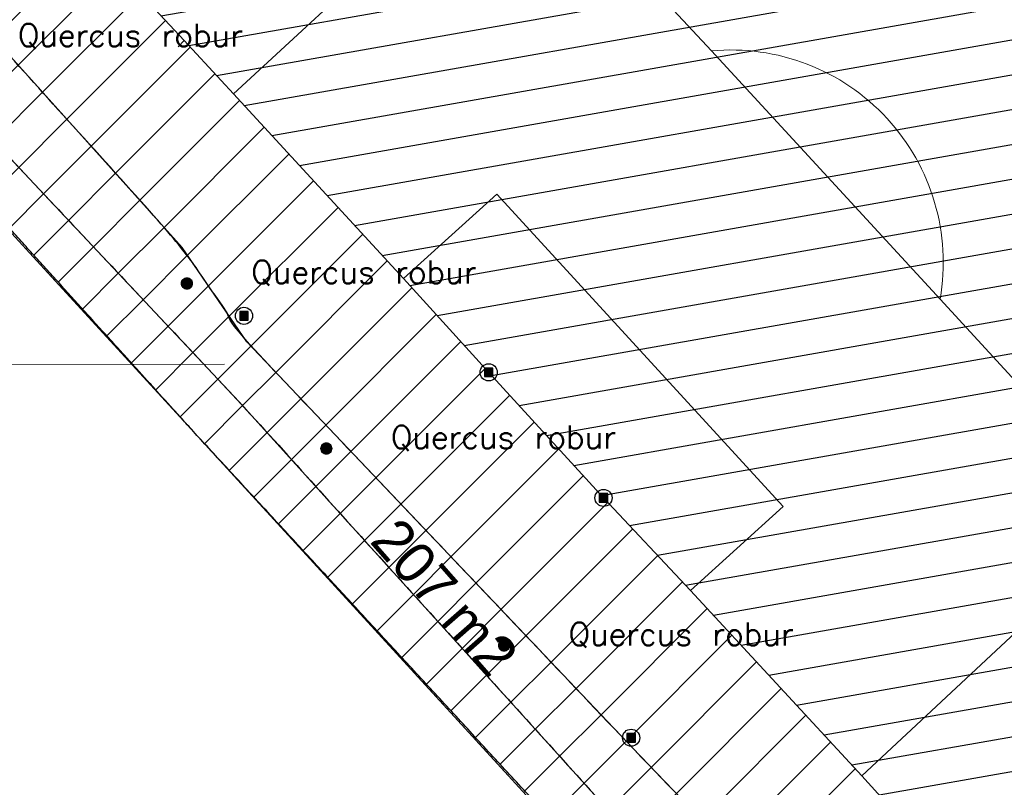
# Model space of a CAD drawing. Header units: metres. Extents: x 102764 to 106916, y 385369 to 392749.
# Tile 4 of 77: x 102840 to 102883, y 385394 to 385428. Entities that reach past the tile are written whole.
import ezdxf
from ezdxf.enums import TextEntityAlignment as Align

# ---------------------------------------------------------------- set-up
doc = ezdxf.new("R2010")
doc.units = ezdxf.units.M
for name, color, linetype, lineweight in [('0-BEPLANTING', 14, 'Continuous', 30), ('0-GRAS OM SPORTVELDEN', 2, 'Continuous', 30), ('0-GRAS SPORTVELDEN', 3, 'Continuous', 30), ('B-WE-GR-STRUIK-G', 90, 'Continuous', 13), ('B-WE-GW-TALUD_KRUIN-G', 70, 'Continuous', 13), ('B-WE-IE-MEUBILAIR_WEGMEUBILAIR-S', 7, 'Continuous', 30), ('B-WE-VW-MARKERING_LANGS_STREEP_DOORGETROKKEN-G', 7, 'Continuous', 13), ('Bomen', 84, 'Continuous', 0), ('Boomsoort', 10, 'Continuous', 0)]:
    doc.layers.add(name, color=color, linetype=linetype, lineweight=lineweight)
doc.styles.add('ISO 1 1000 T2 5 0', font='font_iso.shx', dxfattribs={"height": 2.5})
doc.styles.add('NLCS-ISO', font='NLCS-ISO.ttf')
doc.styles.get("Standard").update_dxf_attribs({"font": 'NLCS-ISO.ttf'})
doc.styles.add('Style-txt', font='txt.shx')
doc.dimstyles.get("Standard").update_dxf_attribs({"dimtxt": 0.18, "dimasz": 0.18, "dimexe": 0.18, "dimexo": 0.0625, "dimgap": 0.09, "dimtad": 0, "dimtih": 1, "dimtoh": 1, "dimdec": 4, "dimzin": 0, "dimdsep": 46, "dimtxsty": 'Standard', "dimcen": 0.09, "dimadec": 0, "dimazin": 0, "dimtfac": 1, "dimtdec": 4, "dimtofl": 0, "dimtmove": 0, "dimatfit": 3, "dimfxl": 1, "dimtolj": 1, "dimtzin": 0, "dimarcsym": 0})
pattern_1 = [(45, (0, 0), (-1.122532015, 1.122532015), [])]

# ---------------------------------------------------------------- blocks, each defined once
blk = doc.blocks.new('SIE-WEG_PAAL_VAST')
blk.add_hatch(color=256).paths.add_polyline_path([(-0.375, -0.374), (-0.375, 0.374), (0.373, 0.374), (0.373, -0.374)])
blk.add_circle((0, 0), 0.75)
blk.add_3dface([(0.373, 0.374), (-0.375, 0.374), (-0.375, -0.374), (0.373, -0.374)])
at = {"style": 'NLCS-ISO'}
blk.add_attdef('TYPE', (0, 0), '', height=1.75, dxfattribs=at)
blk = doc.blocks.new('MPOLYGON_21')
at = {"layer": 'Bomen', "flags": 128}
for points in [[(102860.92, 385400.846), (102860.877, 385400.823), (102861.155, 385400.823)], [(102860.967, 385400.86), (102860.92, 385400.846), (102861.111, 385400.846)], [(102860.92, 385400.846), (102861.111, 385400.846), (102861.155, 385400.823)], [(102861.016, 385400.865), (102860.967, 385400.86), (102861.064, 385400.86)], [(102860.967, 385400.86), (102861.064, 385400.86), (102861.111, 385400.846)], [(102860.77, 385400.664), (102860.766, 385400.615), (102861.266, 385400.615)], [(102860.766, 385400.615), (102860.77, 385400.566), (102861.261, 385400.566)], [(102860.766, 385400.615), (102861.266, 385400.615), (102861.261, 385400.566)], [(102860.785, 385400.71), (102860.77, 385400.664), (102861.261, 385400.664)], [(102860.77, 385400.664), (102861.261, 385400.664), (102861.266, 385400.615)], [(102860.77, 385400.566), (102860.785, 385400.519), (102861.247, 385400.519)], [(102860.77, 385400.566), (102861.261, 385400.566), (102861.247, 385400.519)], [(102860.808, 385400.754), (102860.785, 385400.71), (102861.247, 385400.71)], [(102860.785, 385400.71), (102861.247, 385400.71), (102861.261, 385400.664)], [(102860.785, 385400.519), (102860.808, 385400.476), (102861.224, 385400.476)], [(102860.785, 385400.519), (102861.247, 385400.519), (102861.224, 385400.476)], [(102860.839, 385400.792), (102860.808, 385400.754), (102861.224, 385400.754)], [(102860.808, 385400.754), (102861.224, 385400.754), (102861.247, 385400.71)], [(102860.808, 385400.476), (102860.839, 385400.438), (102861.192, 385400.438)], [(102860.808, 385400.476), (102861.224, 385400.476), (102861.192, 385400.438)], [(102860.877, 385400.823), (102860.839, 385400.792), (102861.192, 385400.792)], [(102860.839, 385400.792), (102861.192, 385400.792), (102861.224, 385400.754)], [(102860.839, 385400.438), (102860.877, 385400.407), (102861.155, 385400.407)], [(102860.839, 385400.438), (102861.192, 385400.438), (102861.155, 385400.407)], [(102860.877, 385400.823), (102861.155, 385400.823), (102861.192, 385400.792)], [(102860.877, 385400.407), (102860.92, 385400.384), (102861.111, 385400.384)], [(102860.877, 385400.407), (102861.155, 385400.407), (102861.111, 385400.384)], [(102860.92, 385400.384), (102860.967, 385400.37), (102861.064, 385400.37)], [(102860.92, 385400.384), (102861.111, 385400.384), (102861.064, 385400.37)], [(102860.967, 385400.37), (102861.064, 385400.37), (102861.016, 385400.365)]]:
    blk.add_lwpolyline(points, close=True, dxfattribs=at)
at = {"layer": 'Bomen', "color": 74, "true_color": 0x55aa00, "flags": 128}
for points in [[(102860.877, 385400.823), (102860.92, 385400.846)], [(102860.92, 385400.846), (102860.967, 385400.86)], [(102860.967, 385400.86), (102861.016, 385400.865)], [(102861.016, 385400.865), (102861.064, 385400.86)], [(102861.064, 385400.86), (102861.111, 385400.846)], [(102861.111, 385400.846), (102861.155, 385400.823)], [(102860.766, 385400.615), (102860.77, 385400.664)], [(102860.77, 385400.566), (102860.766, 385400.615)], [(102860.77, 385400.664), (102860.785, 385400.71)], [(102860.785, 385400.519), (102860.77, 385400.566)], [(102860.785, 385400.71), (102860.808, 385400.754)], [(102860.808, 385400.476), (102860.785, 385400.519)], [(102860.808, 385400.754), (102860.839, 385400.792)], [(102860.839, 385400.438), (102860.808, 385400.476)], [(102860.839, 385400.792), (102860.877, 385400.823)], [(102860.877, 385400.407), (102860.839, 385400.438)], [(102861.155, 385400.823), (102861.192, 385400.792)], [(102861.192, 385400.438), (102861.155, 385400.407)], [(102861.192, 385400.792), (102861.224, 385400.754)], [(102861.224, 385400.476), (102861.192, 385400.438)], [(102861.224, 385400.754), (102861.247, 385400.71)], [(102861.247, 385400.519), (102861.224, 385400.476)], [(102861.247, 385400.71), (102861.261, 385400.664)], [(102861.261, 385400.566), (102861.247, 385400.519)], [(102861.261, 385400.664), (102861.266, 385400.615)], [(102861.266, 385400.615), (102861.261, 385400.566)], [(102860.92, 385400.384), (102860.877, 385400.407)], [(102860.967, 385400.37), (102860.92, 385400.384)], [(102861.016, 385400.365), (102860.967, 385400.37)], [(102861.064, 385400.37), (102861.016, 385400.365)], [(102861.111, 385400.384), (102861.064, 385400.37)], [(102861.155, 385400.407), (102861.111, 385400.384)]]:
    blk.add_lwpolyline(points, dxfattribs=at)
at = {"layer": 'Bomen'}
for points in [[(102860.92, 385400.846), (102860.877, 385400.823), (102861.155, 385400.823)], [(102860.967, 385400.86), (102860.92, 385400.846), (102861.111, 385400.846)], [(102860.92, 385400.846), (102861.111, 385400.846), (102861.155, 385400.823)], [(102861.016, 385400.865), (102860.967, 385400.86), (102861.064, 385400.86)], [(102860.967, 385400.86), (102861.064, 385400.86), (102861.111, 385400.846)], [(102860.77, 385400.664), (102860.766, 385400.615), (102861.266, 385400.615)], [(102860.785, 385400.71), (102860.77, 385400.664), (102861.261, 385400.664)], [(102860.77, 385400.664), (102861.261, 385400.664), (102861.266, 385400.615)], [(102860.808, 385400.754), (102860.785, 385400.71), (102861.247, 385400.71)], [(102860.785, 385400.71), (102861.247, 385400.71), (102861.261, 385400.664)], [(102860.839, 385400.792), (102860.808, 385400.754), (102861.224, 385400.754)], [(102860.808, 385400.754), (102861.224, 385400.754), (102861.247, 385400.71)], [(102860.877, 385400.823), (102860.839, 385400.792), (102861.192, 385400.792)], [(102860.839, 385400.792), (102861.192, 385400.792), (102861.224, 385400.754)], [(102860.877, 385400.823), (102861.155, 385400.823), (102861.192, 385400.792)]]:
    blk.add_solid(points, dxfattribs=at)
at = {"layer": 'Bomen', "extrusion": (0, 0, -1)}
for points in [[(-102860.766, 385400.615), (-102860.77, 385400.566), (-102861.261, 385400.566)], [(-102860.766, 385400.615), (-102861.266, 385400.615), (-102861.261, 385400.566)], [(-102860.77, 385400.566), (-102860.785, 385400.519), (-102861.247, 385400.519)], [(-102860.77, 385400.566), (-102861.261, 385400.566), (-102861.247, 385400.519)], [(-102860.785, 385400.519), (-102860.808, 385400.476), (-102861.224, 385400.476)], [(-102860.785, 385400.519), (-102861.247, 385400.519), (-102861.224, 385400.476)], [(-102860.808, 385400.476), (-102860.839, 385400.438), (-102861.192, 385400.438)], [(-102860.808, 385400.476), (-102861.224, 385400.476), (-102861.192, 385400.438)], [(-102860.839, 385400.438), (-102860.877, 385400.407), (-102861.155, 385400.407)], [(-102860.839, 385400.438), (-102861.192, 385400.438), (-102861.155, 385400.407)], [(-102860.877, 385400.407), (-102860.92, 385400.384), (-102861.111, 385400.384)], [(-102860.877, 385400.407), (-102861.155, 385400.407), (-102861.111, 385400.384)], [(-102860.92, 385400.384), (-102860.967, 385400.37), (-102861.064, 385400.37)], [(-102860.92, 385400.384), (-102861.111, 385400.384), (-102861.064, 385400.37)], [(-102860.967, 385400.37), (-102861.064, 385400.37), (-102861.016, 385400.365)]]:
    blk.add_solid(points, dxfattribs=at)
blk = doc.blocks.new('MPOLYGON_22')
at = {"layer": 'Bomen', "flags": 128}
for points in [[(102853.195, 385409.468), (102853.148, 385409.454), (102853.339, 385409.454)], [(102853.243, 385409.473), (102853.195, 385409.468), (102853.292, 385409.468)], [(102853.195, 385409.468), (102853.292, 385409.468), (102853.339, 385409.454)], [(102852.998, 385409.272), (102852.993, 385409.223), (102853.493, 385409.223)], [(102852.993, 385409.223), (102852.998, 385409.174), (102853.489, 385409.174)], [(102852.993, 385409.223), (102853.493, 385409.223), (102853.489, 385409.174)], [(102853.012, 385409.319), (102852.998, 385409.272), (102853.489, 385409.272)], [(102852.998, 385409.272), (102853.489, 385409.272), (102853.493, 385409.223)], [(102852.998, 385409.174), (102853.012, 385409.127), (102853.474, 385409.127)], [(102852.998, 385409.174), (102853.489, 385409.174), (102853.474, 385409.127)], [(102853.036, 385409.362), (102853.012, 385409.319), (102853.474, 385409.319)], [(102853.012, 385409.319), (102853.474, 385409.319), (102853.489, 385409.272)], [(102853.012, 385409.127), (102853.036, 385409.084), (102853.451, 385409.084)], [(102853.012, 385409.127), (102853.474, 385409.127), (102853.451, 385409.084)], [(102853.067, 385409.4), (102853.036, 385409.362), (102853.451, 385409.362)], [(102853.036, 385409.362), (102853.451, 385409.362), (102853.474, 385409.319)], [(102853.036, 385409.084), (102853.067, 385409.046), (102853.42, 385409.046)], [(102853.036, 385409.084), (102853.451, 385409.084), (102853.42, 385409.046)], [(102853.105, 385409.431), (102853.067, 385409.4), (102853.42, 385409.4)], [(102853.067, 385409.4), (102853.42, 385409.4), (102853.451, 385409.362)], [(102853.067, 385409.046), (102853.105, 385409.015), (102853.382, 385409.015)], [(102853.067, 385409.046), (102853.42, 385409.046), (102853.382, 385409.015)], [(102853.148, 385409.454), (102853.105, 385409.431), (102853.382, 385409.431)], [(102853.105, 385409.431), (102853.382, 385409.431), (102853.42, 385409.4)], [(102853.148, 385409.454), (102853.339, 385409.454), (102853.382, 385409.431)], [(102853.105, 385409.015), (102853.148, 385408.992), (102853.339, 385408.992)], [(102853.105, 385409.015), (102853.382, 385409.015), (102853.339, 385408.992)], [(102853.148, 385408.992), (102853.195, 385408.978), (102853.292, 385408.978)], [(102853.148, 385408.992), (102853.339, 385408.992), (102853.292, 385408.978)], [(102853.195, 385408.978), (102853.292, 385408.978), (102853.243, 385408.973)]]:
    blk.add_lwpolyline(points, close=True, dxfattribs=at)
at = {"layer": 'Bomen', "color": 74, "true_color": 0x55aa00, "flags": 128}
for points in [[(102853.148, 385409.454), (102853.195, 385409.468)], [(102853.195, 385409.468), (102853.243, 385409.473)], [(102853.243, 385409.473), (102853.292, 385409.468)], [(102853.292, 385409.468), (102853.339, 385409.454)], [(102852.993, 385409.223), (102852.998, 385409.272)], [(102852.998, 385409.174), (102852.993, 385409.223)], [(102852.998, 385409.272), (102853.012, 385409.319)], [(102853.012, 385409.127), (102852.998, 385409.174)], [(102853.012, 385409.319), (102853.036, 385409.362)], [(102853.036, 385409.084), (102853.012, 385409.127)], [(102853.036, 385409.362), (102853.067, 385409.4)], [(102853.067, 385409.046), (102853.036, 385409.084)], [(102853.067, 385409.4), (102853.105, 385409.431)], [(102853.105, 385409.015), (102853.067, 385409.046)], [(102853.105, 385409.431), (102853.148, 385409.454)], [(102853.339, 385409.454), (102853.382, 385409.431)], [(102853.382, 385409.431), (102853.42, 385409.4)], [(102853.42, 385409.046), (102853.382, 385409.015)], [(102853.42, 385409.4), (102853.451, 385409.362)], [(102853.451, 385409.084), (102853.42, 385409.046)], [(102853.451, 385409.362), (102853.474, 385409.319)], [(102853.474, 385409.127), (102853.451, 385409.084)], [(102853.474, 385409.319), (102853.489, 385409.272)], [(102853.489, 385409.174), (102853.474, 385409.127)], [(102853.489, 385409.272), (102853.493, 385409.223)], [(102853.493, 385409.223), (102853.489, 385409.174)], [(102853.148, 385408.992), (102853.105, 385409.015)], [(102853.195, 385408.978), (102853.148, 385408.992)], [(102853.243, 385408.973), (102853.195, 385408.978)], [(102853.292, 385408.978), (102853.243, 385408.973)], [(102853.339, 385408.992), (102853.292, 385408.978)], [(102853.382, 385409.015), (102853.339, 385408.992)]]:
    blk.add_lwpolyline(points, dxfattribs=at)
at = {"layer": 'Bomen'}
for points in [[(102853.195, 385409.468), (102853.148, 385409.454), (102853.339, 385409.454)], [(102853.243, 385409.473), (102853.195, 385409.468), (102853.292, 385409.468)], [(102853.195, 385409.468), (102853.292, 385409.468), (102853.339, 385409.454)], [(102852.998, 385409.272), (102852.993, 385409.223), (102853.493, 385409.223)], [(102853.012, 385409.319), (102852.998, 385409.272), (102853.489, 385409.272)], [(102852.998, 385409.272), (102853.489, 385409.272), (102853.493, 385409.223)], [(102853.036, 385409.362), (102853.012, 385409.319), (102853.474, 385409.319)], [(102853.012, 385409.319), (102853.474, 385409.319), (102853.489, 385409.272)], [(102853.067, 385409.4), (102853.036, 385409.362), (102853.451, 385409.362)], [(102853.036, 385409.362), (102853.451, 385409.362), (102853.474, 385409.319)], [(102853.105, 385409.431), (102853.067, 385409.4), (102853.42, 385409.4)], [(102853.067, 385409.4), (102853.42, 385409.4), (102853.451, 385409.362)], [(102853.148, 385409.454), (102853.105, 385409.431), (102853.382, 385409.431)], [(102853.105, 385409.431), (102853.382, 385409.431), (102853.42, 385409.4)], [(102853.148, 385409.454), (102853.339, 385409.454), (102853.382, 385409.431)]]:
    blk.add_solid(points, dxfattribs=at)
at = {"layer": 'Bomen', "extrusion": (0, 0, -1)}
for points in [[(-102852.993, 385409.223), (-102852.998, 385409.174), (-102853.489, 385409.174)], [(-102852.993, 385409.223), (-102853.493, 385409.223), (-102853.489, 385409.174)], [(-102852.998, 385409.174), (-102853.012, 385409.127), (-102853.474, 385409.127)], [(-102852.998, 385409.174), (-102853.489, 385409.174), (-102853.474, 385409.127)], [(-102853.012, 385409.127), (-102853.036, 385409.084), (-102853.451, 385409.084)], [(-102853.012, 385409.127), (-102853.474, 385409.127), (-102853.451, 385409.084)], [(-102853.036, 385409.084), (-102853.067, 385409.046), (-102853.42, 385409.046)], [(-102853.036, 385409.084), (-102853.451, 385409.084), (-102853.42, 385409.046)], [(-102853.067, 385409.046), (-102853.105, 385409.015), (-102853.382, 385409.015)], [(-102853.067, 385409.046), (-102853.42, 385409.046), (-102853.382, 385409.015)], [(-102853.105, 385409.015), (-102853.148, 385408.992), (-102853.339, 385408.992)], [(-102853.105, 385409.015), (-102853.382, 385409.015), (-102853.339, 385408.992)], [(-102853.148, 385408.992), (-102853.195, 385408.978), (-102853.292, 385408.978)], [(-102853.148, 385408.992), (-102853.339, 385408.992), (-102853.292, 385408.978)], [(-102853.195, 385408.978), (-102853.292, 385408.978), (-102853.243, 385408.973)]]:
    blk.add_solid(points, dxfattribs=at)
blk = doc.blocks.new('MPOLYGON_23')
at = {"layer": 'Bomen', "flags": 128}
for points in [[(102846.902, 385416.489), (102846.898, 385416.44), (102847.398, 385416.44)], [(102846.898, 385416.44), (102846.902, 385416.391), (102847.393, 385416.391)], [(102846.898, 385416.44), (102847.398, 385416.44), (102847.393, 385416.391)], [(102846.917, 385416.536), (102846.902, 385416.489), (102847.393, 385416.489)], [(102846.902, 385416.489), (102847.393, 385416.489), (102847.398, 385416.44)], [(102846.902, 385416.391), (102846.917, 385416.344), (102847.379, 385416.344)], [(102846.902, 385416.391), (102847.393, 385416.391), (102847.379, 385416.344)], [(102846.94, 385416.579), (102846.917, 385416.536), (102847.379, 385416.536)], [(102846.917, 385416.536), (102847.379, 385416.536), (102847.393, 385416.489)], [(102846.917, 385416.344), (102846.94, 385416.301), (102847.355, 385416.301)], [(102846.917, 385416.344), (102847.379, 385416.344), (102847.355, 385416.301)], [(102846.971, 385416.617), (102846.94, 385416.579), (102847.355, 385416.579)], [(102846.94, 385416.579), (102847.355, 385416.579), (102847.379, 385416.536)], [(102847.009, 385416.648), (102846.971, 385416.617), (102847.324, 385416.617)], [(102846.971, 385416.617), (102847.324, 385416.617), (102847.355, 385416.579)], [(102847.052, 385416.671), (102847.009, 385416.648), (102847.286, 385416.648)], [(102847.009, 385416.648), (102847.286, 385416.648), (102847.324, 385416.617)], [(102847.099, 385416.685), (102847.052, 385416.671), (102847.243, 385416.671)], [(102847.052, 385416.671), (102847.243, 385416.671), (102847.286, 385416.648)], [(102847.148, 385416.69), (102847.099, 385416.685), (102847.196, 385416.685)], [(102847.099, 385416.685), (102847.196, 385416.685), (102847.243, 385416.671)], [(102846.94, 385416.301), (102846.971, 385416.263), (102847.324, 385416.263)], [(102846.94, 385416.301), (102847.355, 385416.301), (102847.324, 385416.263)], [(102846.971, 385416.263), (102847.009, 385416.232), (102847.286, 385416.232)], [(102846.971, 385416.263), (102847.324, 385416.263), (102847.286, 385416.232)], [(102847.009, 385416.232), (102847.052, 385416.209), (102847.243, 385416.209)], [(102847.009, 385416.232), (102847.286, 385416.232), (102847.243, 385416.209)], [(102847.052, 385416.209), (102847.099, 385416.195), (102847.196, 385416.195)], [(102847.052, 385416.209), (102847.243, 385416.209), (102847.196, 385416.195)], [(102847.099, 385416.195), (102847.196, 385416.195), (102847.148, 385416.19)]]:
    blk.add_lwpolyline(points, close=True, dxfattribs=at)
at = {"layer": 'Bomen', "color": 74, "true_color": 0x55aa00, "flags": 128}
for points in [[(102846.898, 385416.44), (102846.902, 385416.489)], [(102846.902, 385416.391), (102846.898, 385416.44)], [(102846.902, 385416.489), (102846.917, 385416.536)], [(102846.917, 385416.344), (102846.902, 385416.391)], [(102846.917, 385416.536), (102846.94, 385416.579)], [(102846.94, 385416.301), (102846.917, 385416.344)], [(102846.94, 385416.579), (102846.971, 385416.617)], [(102846.971, 385416.617), (102847.009, 385416.648)], [(102847.009, 385416.648), (102847.052, 385416.671)], [(102847.052, 385416.671), (102847.099, 385416.685)], [(102847.099, 385416.685), (102847.148, 385416.69)], [(102847.148, 385416.69), (102847.196, 385416.685)], [(102847.196, 385416.685), (102847.243, 385416.671)], [(102847.243, 385416.671), (102847.286, 385416.648)], [(102847.286, 385416.648), (102847.324, 385416.617)], [(102847.324, 385416.617), (102847.355, 385416.579)], [(102847.355, 385416.579), (102847.379, 385416.536)], [(102847.379, 385416.344), (102847.355, 385416.301)], [(102847.379, 385416.536), (102847.393, 385416.489)], [(102847.393, 385416.391), (102847.379, 385416.344)], [(102847.393, 385416.489), (102847.398, 385416.44)], [(102847.398, 385416.44), (102847.393, 385416.391)], [(102846.971, 385416.263), (102846.94, 385416.301)], [(102847.009, 385416.232), (102846.971, 385416.263)], [(102847.052, 385416.209), (102847.009, 385416.232)], [(102847.099, 385416.195), (102847.052, 385416.209)], [(102847.148, 385416.19), (102847.099, 385416.195)], [(102847.196, 385416.195), (102847.148, 385416.19)], [(102847.243, 385416.209), (102847.196, 385416.195)], [(102847.286, 385416.232), (102847.243, 385416.209)], [(102847.324, 385416.263), (102847.286, 385416.232)], [(102847.355, 385416.301), (102847.324, 385416.263)]]:
    blk.add_lwpolyline(points, dxfattribs=at)
at = {"layer": 'Bomen'}
for points in [[(102846.902, 385416.489), (102846.898, 385416.44), (102847.398, 385416.44)], [(102846.917, 385416.536), (102846.902, 385416.489), (102847.393, 385416.489)], [(102846.902, 385416.489), (102847.393, 385416.489), (102847.398, 385416.44)], [(102846.94, 385416.579), (102846.917, 385416.536), (102847.379, 385416.536)], [(102846.917, 385416.536), (102847.379, 385416.536), (102847.393, 385416.489)], [(102846.971, 385416.617), (102846.94, 385416.579), (102847.355, 385416.579)], [(102846.94, 385416.579), (102847.355, 385416.579), (102847.379, 385416.536)], [(102847.009, 385416.648), (102846.971, 385416.617), (102847.324, 385416.617)], [(102846.971, 385416.617), (102847.324, 385416.617), (102847.355, 385416.579)], [(102847.052, 385416.671), (102847.009, 385416.648), (102847.286, 385416.648)], [(102847.009, 385416.648), (102847.286, 385416.648), (102847.324, 385416.617)], [(102847.099, 385416.685), (102847.052, 385416.671), (102847.243, 385416.671)], [(102847.052, 385416.671), (102847.243, 385416.671), (102847.286, 385416.648)], [(102847.148, 385416.69), (102847.099, 385416.685), (102847.196, 385416.685)], [(102847.099, 385416.685), (102847.196, 385416.685), (102847.243, 385416.671)]]:
    blk.add_solid(points, dxfattribs=at)
at = {"layer": 'Bomen', "extrusion": (0, 0, -1)}
for points in [[(-102846.898, 385416.44), (-102846.902, 385416.391), (-102847.393, 385416.391)], [(-102846.898, 385416.44), (-102847.398, 385416.44), (-102847.393, 385416.391)], [(-102846.902, 385416.391), (-102846.917, 385416.344), (-102847.379, 385416.344)], [(-102846.902, 385416.391), (-102847.393, 385416.391), (-102847.379, 385416.344)], [(-102846.917, 385416.344), (-102846.94, 385416.301), (-102847.355, 385416.301)], [(-102846.917, 385416.344), (-102847.379, 385416.344), (-102847.355, 385416.301)], [(-102846.94, 385416.301), (-102846.971, 385416.263), (-102847.324, 385416.263)], [(-102846.94, 385416.301), (-102847.355, 385416.301), (-102847.324, 385416.263)], [(-102846.971, 385416.263), (-102847.009, 385416.232), (-102847.286, 385416.232)], [(-102846.971, 385416.263), (-102847.324, 385416.263), (-102847.286, 385416.232)], [(-102847.009, 385416.232), (-102847.052, 385416.209), (-102847.243, 385416.209)], [(-102847.009, 385416.232), (-102847.286, 385416.232), (-102847.243, 385416.209)], [(-102847.052, 385416.209), (-102847.099, 385416.195), (-102847.196, 385416.195)], [(-102847.052, 385416.209), (-102847.243, 385416.209), (-102847.196, 385416.195)], [(-102847.099, 385416.195), (-102847.196, 385416.195), (-102847.148, 385416.19)]]:
    blk.add_solid(points, dxfattribs=at)

msp = doc.modelspace()

# ---------------------------------------------------------------- hatches: boundary and pattern name
at = {"layer": '0-BEPLANTING'}
h = msp.add_hatch(dxfattribs=at)
h.set_pattern_fill('ANSI31', color=256, scale=0.1, pattern_type=2)
h.set_pattern_definition(pattern_1)
h.paths.add_polyline_path([(102830.739, 385436.088), (102833.6, 385432.841), (102846.94, 385418.017), (102849.762, 385413.887), (102866.63, 385396.138), (102881.926, 385380.232), (102881.586, 385379.507), (102881.245, 385378.781), (102880.025, 385378.039), (102865.405, 385393.604), (102849.434, 385411.265), (102832.663, 385429.09), (102828.285, 385434.268), (102828.28, 385435.332), (102829.357, 385436.2)])
at = {"layer": '0-GRAS OM SPORTVELDEN'}
h = msp.add_hatch(dxfattribs=at)
h.set_pattern_fill('ANSI31', color=256, scale=0.1, pattern_type=2)
h.set_pattern_definition(pattern_1)
h.paths.add_polyline_path([(102818.791, 385548.949), (102852.278, 385571.403), (102852.01, 385571.785), (102854.779, 385573.705), (102854.814, 385573.652), (102861.062, 385577.84), (102860.385, 385578.85), (102881.086, 385592.66), (102881.167, 385592.518), (102896.08, 385602.431), (102896.914, 385602.263), (102909.187, 385610.579), (102923.796, 385590.802), (102929.331, 385582.511), (102934.801, 385587.158), (102931.012, 385591.433), (102931.276, 385592.035), (102929.878, 385593.618), (102930.103, 385593.841), (102930.032, 385593.925), (102931.181, 385594.899), (102909.294, 385619.239), (102881.276, 385599.316), (102838.319, 385569.049), (102820.082, 385556.014), (102816.237, 385555.902), (102814.84, 385551.034), (102812.576, 385547.764, -0.726153), (102812.495, 385547.491), (102812.974, 385528.325), (102813.041, 385528.155), (102816.469, 385527.44), (102818.068, 385526.567), (102822.382, 385519.43), (102821.821, 385517.397), (102814.349, 385509.985), (102796.54, 385489.58), (102794.334, 385486.508), (102788.775, 385481.052), (102788.156, 385479.85), (102788.67, 385479.002), (102801.053, 385467.084), (102815.174, 385452.172), (102826.761, 385439.809), (102827.671, 385438.032), (102827.121, 385437.148), (102825.905, 385437.027), (102813.245, 385450.579), (102798.973, 385465.496), (102785.346, 385480.995), (102782.926, 385479.23), (102796.455, 385464.752), (102811.312, 385448.73), (102825.2, 385434.526), (102847.479, 385409.915), (102881.866, 385372.633), (102883.513, 385371.034), (102883.291, 385374.79), (102881.245, 385378.781), (102880.025, 385378.039), (102865.405, 385393.604), (102849.434, 385411.265), (102832.663, 385429.09), (102828.285, 385434.268), (102828.28, 385435.332), (102829.357, 385436.2), (102830.739, 385436.088), (102833.6, 385432.841), (102846.94, 385418.017), (102849.762, 385413.887), (102866.63, 385396.138), (102881.926, 385380.232), (102881.245, 385378.781), (102883.291, 385374.79), (102883.821, 385376.734), (102886.501, 385380.319), (102894.916, 385388.491), (102918.544, 385410.094), (102930.46, 385420.996), (102948.56, 385437.721), (102950.222, 385438.966), (102951.51, 385438.159), (102962.401, 385448.358), (102961.56, 385449.648), (102966.041, 385454.541), (102965.418, 385455.643), (102961.232, 385460.655), (102951.229, 385472.387), (102951.863, 385473.45), (102935.309, 385493.196), (102935.309, 385493.935), (102935.936, 385494.999), (102937.676, 385495.522), (102944.945, 385487.085), (102955.765, 385474.446), (102965.912, 385463.906), (102967.187, 385462.84), (102968.5, 385463.364), (102973.776, 385468.073), (102986.067, 385479.157), (102987.24, 385480.371), (102987.085, 385482.054), (102979.568, 385491.432), (102977.122, 385494.758), (102977.122, 385496.261), (102977.372, 385497.48), (102978.744, 385497.394), (102979.547, 385496.923), (102980.796, 385497.944), (102980.612, 385498.163), (102977.66, 385501.169), (102976.901, 385502.018), (102977.148, 385502.385), (102973.622, 385506.043), (102973.425, 385505.789), (102972.083, 385507.297), (102971.145, 385506.35), (102963.18, 385514.877), (102959.38, 385511.427), (102958.539, 385512.315), (102953.802, 385507.937), (102943.631, 385518.966), (102943.655, 385519.032), (102938.436, 385524.6), (102916.808, 385510.082), (102917.924, 385508.232), (102915.274, 385506.396), (102914.855, 385506.983), (102894.022, 385487.894), (102894.354, 385487.471), (102894.207, 385487.337), (102894.264, 385487.289), (102891.838, 385485.058), (102891.409, 385485.48), (102886.046, 385480.597), (102886.118, 385480.519), (102885.858, 385480.281), (102885.987, 385480.141), (102874.113, 385469.245), (102873.921, 385469.471), (102873.921, 385469.408), (102872.611, 385470.679), (102884.883, 385481.892), (102885.04, 385481.715), (102889.495, 385485.76), (102889.63, 385486.735), (102892.547, 385489.33), (102893.556, 385489.476), (102913.987, 385508.294), (102913.271, 385509.279), (102913.075, 385509.178), (102912.774, 385509.54), (102913.749, 385510.201), (102908.677, 385517.663), (102888.628, 385504.311), (102863.979, 385487.694), (102862.893, 385484.219), (102861.309, 385484.754), (102862.508, 385488.604), (102881.349, 385501.33), (102880.306, 385502.691), (102859.193, 385488.568), (102854.143, 385495.406), (102853.653, 385495.124), (102850.267, 385499.672), (102850.71, 385500.038), (102845.124, 385507.729), (102831.135, 385528.424)])
h.paths.add_polyline_path([(102827.983, 385515.027), (102828.646, 385514.354), (102848.05, 385492.873), (102866.736, 385472.088), (102867.394, 385471.373), (102866.72, 385470.72), (102852.697, 385457.759), (102847.226, 385452.716), (102831.991, 385438.718), (102831.257, 385438.066), (102830.602, 385438.785), (102811.031, 385458.915), (102791.511, 385478.987), (102790.804, 385479.728), (102791.543, 385480.453), (102806.546, 385494.682), (102811.942, 385499.791), (102827.162, 385514.304)], flags=17)
h.paths.add_polyline_path([(102865.094, 385460.772), (102864.948, 385460.625), (102865.002, 385460.568), (102862.755, 385458.546), (102862.704, 385458.57), (102862.532, 385458.428), (102861.695, 385459.302), (102864.264, 385461.677)], flags=17)
h.paths.add_polyline_path([(102913.884, 385500.53), (102914.627, 385501.162), (102915.31, 385500.438), (102920.544, 385494.733), (102922.458, 385492.631), (102929.932, 385484.442), (102933.645, 385480.461), (102938.741, 385475.025), (102942.574, 385470.821), (102950.052, 385462.691), (102951.526, 385461.141), (102957.179, 385454.932), (102957.885, 385454.181), (102957.162, 385453.533), (102920.836, 385420.146), (102885.046, 385387.253), (102884.347, 385386.601), (102883.764, 385387.205), (102878.334, 385393.069), (102876.653, 385394.918), (102869.173, 385403.019), (102865.365, 385407.064), (102860.344, 385412.553), (102856.622, 385416.652), (102849.182, 385424.725), (102847.023, 385427.058), (102841.716, 385432.743), (102841.081, 385433.478), (102841.708, 385434.055), (102877.67, 385467.136)], flags=17)
at = {"layer": '0-GRAS SPORTVELDEN'}
h = msp.add_hatch(dxfattribs=at)
h.set_pattern_fill('HATCH', color=256, scale=0.1, style=0, pattern_type=2)
h.set_pattern_definition([(10, (102897.1684, 385475.2424), (-0.260472, 1.477212), [])])
h.paths.add_polyline_path([(102920.544, 385494.733), (102915.31, 385500.438), (102913.884, 385500.53), (102877.67, 385467.136), (102841.708, 385434.055), (102841.716, 385432.743), (102847.023, 385427.058), (102849.182, 385424.725), (102856.622, 385416.652), (102860.344, 385412.553), (102865.365, 385407.064), (102869.173, 385403.019), (102876.653, 385394.918), (102878.334, 385393.069), (102883.764, 385387.205), (102885.046, 385387.253), (102920.836, 385420.146), (102957.162, 385453.533), (102957.179, 385454.932), (102951.526, 385461.141), (102950.052, 385462.691), (102942.574, 385470.821), (102938.741, 385475.025), (102933.645, 385480.461), (102929.932, 385484.442), (102922.458, 385492.631)])

# ---------------------------------------------------------------- linework, layer by layer
at = {"layer": '0-GRAS OM SPORTVELDEN', "flags": 128}
msp.add_lwpolyline([(102951.526, 385461.141), (102957.179, 385454.932), (102957.885, 385454.181), (102957.162, 385453.533), (102920.836, 385420.146), (102885.046, 385387.253), (102884.347, 385386.601), (102883.764, 385387.205), (102878.334, 385393.069), (102876.653, 385394.918), (102869.173, 385403.019), (102865.365, 385407.064), (102860.344, 385412.553), (102856.622, 385416.652), (102849.182, 385424.725), (102847.023, 385427.058), (102841.716, 385432.743), (102841.081, 385433.478), (102841.708, 385434.055), (102877.67, 385467.136)], dxfattribs=at)
at = {"layer": 'B-WE-GR-STRUIK-G', "flags": 128}
msp.add_lwpolyline([(102833.6, 385432.841), (102846.94, 385418.017), (102849.762, 385413.887), (102866.63, 385396.138), (102881.926, 385380.232), (102881.245, 385378.781), (102880.025, 385378.039), (102865.405, 385393.604), (102849.434, 385411.265), (102832.663, 385429.09), (102828.285, 385434.268), (102828.28, 385435.332), (102829.357, 385436.2), (102830.739, 385436.088)], close=True, dxfattribs=at)
at = {"layer": 'B-WE-GW-TALUD_KRUIN-G', "flags": 128}
msp.add_lwpolyline([(102881.866, 385372.633), (102864.198, 385391.657), (102847.479, 385409.915), (102832.587, 385426.149)], dxfattribs=at)
at = {"layer": 'B-WE-VW-MARKERING_LANGS_STREEP_DOORGETROKKEN-G', "flags": 128}
for points in [[(102951.526, 385461.141), (102957.179, 385454.932), (102957.885, 385454.181), (102957.162, 385453.533), (102920.836, 385420.146), (102885.046, 385387.253), (102884.347, 385386.601), (102883.764, 385387.205), (102878.334, 385393.069), (102876.653, 385394.918), (102869.173, 385403.019), (102865.365, 385407.064), (102860.344, 385412.553), (102856.622, 385416.652), (102849.182, 385424.725), (102847.023, 385427.058), (102841.716, 385432.743), (102841.081, 385433.478), (102841.708, 385434.055), (102877.67, 385467.136)], [(102876.653, 385394.918), (102888.82, 385406.249), (102880.082, 385415.76), (102870.081, 385426.608), (102861.361, 385435.966), (102849.182, 385424.725)], [(102847.023, 385427.058), (102846.759, 385426.781)], [(102869.173, 385403.019), (102873.224, 385406.691), (102860.694, 385420.345), (102856.622, 385416.652)]]:
    msp.add_lwpolyline(points, dxfattribs=at)
at = {"layer": 'B-WE-VW-MARKERING_LANGS_STREEP_DOORGETROKKEN-G'}
msp.add_arc((102870.93, 385417.357), 9.29, 350.1008, 95.2464, dxfattribs=at)
at = {"layer": 'Defpoints', "flags": 128}
msp.add_lwpolyline([(102833.6, 385432.841), (102830.739, 385436.088), (102829.357, 385436.2), (102828.28, 385435.332), (102828.285, 385434.268), (102832.663, 385429.09), (102849.434, 385411.265), (102865.405, 385393.604), (102880.025, 385378.039), (102881.245, 385378.781), (102881.926, 385380.232), (102866.63, 385396.138), (102849.762, 385413.887), (102846.94, 385418.017)], close=True, dxfattribs=at)
at = {"layer": 'Defpoints'}
msp.add_rational_spline([(102818.791, 385548.949), (102835.535, 385560.176), (102852.278, 385571.403), (102852.144, 385571.594), (102852.01, 385571.785), (102853.395, 385572.745), (102854.779, 385573.705), (102854.797, 385573.678), (102854.814, 385573.652), (102857.938, 385575.746), (102861.062, 385577.84), (102860.723, 385578.345), (102860.385, 385578.85), (102870.736, 385585.755), (102881.086, 385592.66), (102881.127, 385592.589), (102881.167, 385592.518), (102888.624, 385597.475), (102896.08, 385602.431), (102896.497, 385602.347), (102896.914, 385602.263), (102903.051, 385606.421), (102909.187, 385610.579), (102916.492, 385600.691), (102923.796, 385590.802), (102926.564, 385586.656), (102929.331, 385582.511), (102932.066, 385584.834), (102934.801, 385587.158), (102932.907, 385589.296), (102931.012, 385591.433), (102931.144, 385591.734), (102931.276, 385592.035), (102930.577, 385592.827), (102929.878, 385593.618), (102929.99, 385593.729), (102930.103, 385593.841), (102930.067, 385593.883), (102930.032, 385593.925), (102930.606, 385594.412), (102931.181, 385594.899), (102920.238, 385607.069), (102909.294, 385619.239), (102895.285, 385609.278), (102881.276, 385599.316), (102859.798, 385584.182), (102838.319, 385569.049), (102829.201, 385562.531), (102820.082, 385556.014), (102818.159, 385555.958), (102816.237, 385555.902), (102815.538, 385553.468), (102814.84, 385551.034), (102813.708, 385549.399), (102812.576, 385547.764), (102812.666, 385547.702), (102812.635, 385547.598), (102812.604, 385547.494), (102812.495, 385547.491), (102812.734, 385537.908), (102812.974, 385528.325), (102813.008, 385528.24), (102813.041, 385528.155), (102814.755, 385527.797), (102816.469, 385527.44), (102817.269, 385527.003), (102818.068, 385526.567), (102820.225, 385522.998), (102822.382, 385519.43), (102822.102, 385518.414), (102821.821, 385517.397), (102818.085, 385513.691), (102814.349, 385509.985), (102805.445, 385499.782), (102796.54, 385489.58), (102795.437, 385488.044), (102794.334, 385486.508), (102791.554, 385483.78), (102788.775, 385481.052), (102788.466, 385480.451), (102788.156, 385479.85), (102788.413, 385479.426), (102788.67, 385479.002), (102794.862, 385473.043), (102801.053, 385467.084), (102808.114, 385459.628), (102815.174, 385452.172), (102820.968, 385445.991), (102826.761, 385439.809), (102827.216, 385438.921), (102827.671, 385438.032), (102827.396, 385437.59), (102827.121, 385437.148), (102826.513, 385437.088), (102825.905, 385437.027), (102819.575, 385443.803), (102813.245, 385450.579), (102806.109, 385458.037), (102798.973, 385465.496), (102792.16, 385473.246), (102785.346, 385480.995), (102784.136, 385480.112), (102782.926, 385479.23), (102789.691, 385471.991), (102796.455, 385464.752), (102803.884, 385456.741), (102811.312, 385448.73), (102818.256, 385441.628), (102825.2, 385434.526), (102836.34, 385422.22), (102847.479, 385409.915), (102864.673, 385391.274), (102881.866, 385372.633), (102882.69, 385371.833), (102883.513, 385371.034), (102883.402, 385372.912), (102883.291, 385374.79), (102882.268, 385376.785), (102881.245, 385378.781), (102880.635, 385378.41), (102880.025, 385378.039), (102872.715, 385385.822), (102865.405, 385393.604), (102857.42, 385402.434), (102849.434, 385411.265), (102841.049, 385420.177), (102832.663, 385429.09), (102830.474, 385431.679), (102828.285, 385434.268), (102828.283, 385434.8), (102828.28, 385435.332), (102828.819, 385435.766), (102829.357, 385436.2), (102830.048, 385436.144), (102830.739, 385436.088), (102832.17, 385434.465), (102833.6, 385432.841), (102840.27, 385425.429), (102846.94, 385418.017), (102848.351, 385415.952), (102849.762, 385413.887), (102858.196, 385405.013), (102866.63, 385396.138), (102874.278, 385388.185), (102881.926, 385380.232), (102881.586, 385379.507), (102881.245, 385378.781), (102882.268, 385376.785), (102883.291, 385374.79), (102883.556, 385375.762), (102883.821, 385376.734), (102885.161, 385378.526), (102886.501, 385380.319), (102890.709, 385384.405), (102894.916, 385388.491), (102906.73, 385399.292), (102918.544, 385410.094), (102924.502, 385415.545), (102930.46, 385420.996), (102939.51, 385429.358), (102948.56, 385437.721), (102949.391, 385438.344), (102950.222, 385438.966), (102950.866, 385438.562), (102951.51, 385438.159), (102956.956, 385443.258), (102962.401, 385448.358), (102961.981, 385449.003), (102961.56, 385449.648), (102963.801, 385452.095), (102966.041, 385454.541), (102965.73, 385455.092), (102965.418, 385455.643), (102963.325, 385458.149), (102961.232, 385460.655), (102956.231, 385466.521), (102951.229, 385472.387), (102951.546, 385472.919), (102951.863, 385473.45), (102943.586, 385483.323), (102935.309, 385493.196), (102935.309, 385493.566), (102935.309, 385493.935), (102935.623, 385494.467), (102935.936, 385494.999), (102936.806, 385495.26), (102937.676, 385495.522), (102941.311, 385491.303), (102944.945, 385487.085), (102950.355, 385480.765), (102955.765, 385474.446), (102960.839, 385469.176), (102965.912, 385463.906), (102966.55, 385463.373), (102967.187, 385462.84), (102967.844, 385463.102), (102968.5, 385463.364), (102971.138, 385465.719), (102973.776, 385468.073), (102979.922, 385473.615), (102986.067, 385479.157), (102986.654, 385479.764), (102987.24, 385480.371), (102987.163, 385481.213), (102987.085, 385482.054), (102983.327, 385486.743), (102979.568, 385491.432), (102978.345, 385493.095), (102977.122, 385494.758), (102977.122, 385495.509), (102977.122, 385496.261), (102977.247, 385496.871), (102977.372, 385497.48), (102978.058, 385497.437), (102978.744, 385497.394), (102979.146, 385497.159), (102979.547, 385496.923), (102980.171, 385497.434), (102980.796, 385497.944), (102980.704, 385498.054), (102980.612, 385498.163), (102979.136, 385499.666), (102977.66, 385501.169), (102977.281, 385501.594), (102976.901, 385502.018), (102977.025, 385502.202), (102977.148, 385502.385), (102975.385, 385504.214), (102973.622, 385506.043), (102973.523, 385505.916), (102973.425, 385505.789), (102972.754, 385506.543), (102972.083, 385507.297), (102971.614, 385506.823), (102971.145, 385506.35), (102967.163, 385510.613), (102963.18, 385514.877), (102961.28, 385513.152), (102959.38, 385511.427), (102958.96, 385511.871), (102958.539, 385512.315), (102956.171, 385510.126), (102953.802, 385507.937), (102948.717, 385513.452), (102943.631, 385518.966), (102943.643, 385518.999), (102943.655, 385519.032), (102941.046, 385521.816), (102938.436, 385524.6), (102927.622, 385517.341), (102916.808, 385510.082), (102917.366, 385509.157), (102917.924, 385508.232), (102916.599, 385507.314), (102915.274, 385506.396), (102915.065, 385506.689), (102914.855, 385506.983), (102904.439, 385497.438), (102894.022, 385487.894), (102894.188, 385487.682), (102894.354, 385487.471), (102894.281, 385487.404), (102894.207, 385487.337), (102894.236, 385487.313), (102894.264, 385487.289), (102893.051, 385486.174), (102891.838, 385485.058), (102891.623, 385485.269), (102891.409, 385485.48), (102888.727, 385483.039), (102886.046, 385480.597), (102886.082, 385480.558), (102886.118, 385480.519), (102885.988, 385480.4), (102885.858, 385480.281), (102885.922, 385480.211), (102885.987, 385480.141), (102880.05, 385474.693), (102874.113, 385469.245), (102874.017, 385469.358), (102873.921, 385469.471), (102873.921, 385469.44), (102873.921, 385469.408), (102873.266, 385470.044), (102872.611, 385470.679), (102878.747, 385476.285), (102884.883, 385481.892), (102884.962, 385481.803), (102885.04, 385481.715), (102887.268, 385483.737), (102889.495, 385485.76), (102889.563, 385486.247), (102889.63, 385486.735), (102891.089, 385488.032), (102892.547, 385489.33), (102893.052, 385489.403), (102893.556, 385489.476), (102903.772, 385498.885), (102913.987, 385508.294), (102913.629, 385508.786), (102913.271, 385509.279), (102913.173, 385509.229), (102913.075, 385509.178), (102912.925, 385509.359), (102912.774, 385509.54), (102913.262, 385509.871), (102913.749, 385510.201), (102911.213, 385513.932), (102908.677, 385517.663), (102898.653, 385510.987), (102888.628, 385504.311), (102876.304, 385496.003), (102863.979, 385487.694), (102863.436, 385485.956), (102862.893, 385484.219), (102862.101, 385484.486), (102861.309, 385484.754), (102861.909, 385486.679), (102862.508, 385488.604), (102871.929, 385494.967), (102881.349, 385501.33), (102880.828, 385502.01), (102880.306, 385502.691), (102869.75, 385495.629), (102859.193, 385488.568), (102856.668, 385491.987), (102854.143, 385495.406), (102853.898, 385495.265), (102853.653, 385495.124), (102851.96, 385497.398), (102850.267, 385499.672), (102850.489, 385499.855), (102850.71, 385500.038), (102847.917, 385503.883), (102845.124, 385507.729), (102838.13, 385518.077), (102831.135, 385528.424), (102824.963, 385538.687), (102818.791, 385548.949)], [1, 1, 1, 1, 1, 1, 1, 1, 1, 1, 1, 1, 1, 1, 1, 1, 1, 1, 1, 1, 1, 1, 1, 1, 1, 1, 1, 1, 1, 1, 1, 1, 1, 1, 1, 1, 1, 1, 1, 1, 1, 1, 1, 1, 1, 1, 1, 1, 1, 1, 1, 1, 1, 1, 1, 0.809166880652, 1, 0.809166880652, 1, 1, 1, 1, 1, 1, 1, 1, 1, 1, 1, 1, 1, 1, 1, 1, 1, 1, 1, 1, 1, 1, 1, 1, 1, 1, 1, 1, 1, 1, 1, 1, 1, 1, 1, 1, 1, 1, 1, 1, 1, 1, 1, 1, 1, 1, 1, 1, 1, 1, 1, 1, 1, 1, 1, 1, 1, 1, 1, 1, 1, 1, 1, 1, 1, 1, 1, 1, 1, 1, 1, 1, 1, 1, 1, 1, 1, 1, 1, 1, 1, 1, 1, 1, 1, 1, 1, 1, 1, 1, 1, 1, 1, 1, 1, 1, 1, 1, 1, 1, 1, 1, 1, 1, 1, 1, 1, 1, 1, 1, 1, 1, 1, 1, 1, 1, 1, 1, 1, 1, 1, 1, 1, 1, 1, 1, 1, 1, 1, 1, 1, 1, 1, 1, 1, 1, 1, 1, 1, 1, 1, 1, 1, 1, 1, 1, 1, 1, 1, 1, 1, 1, 1, 1, 1, 1, 1, 1, 1, 1, 1, 1, 1, 1, 1, 1, 1, 1, 1, 1, 1, 1, 1, 1, 1, 1, 1, 1, 1, 1, 1, 1, 1, 1, 1, 1, 1, 1, 1, 1, 1, 1, 1, 1, 1, 1, 1, 1, 1, 1, 1, 1, 1, 1, 1, 1, 1, 1, 1, 1, 1, 1, 1, 1, 1, 1, 1, 1, 1, 1, 1, 1, 1, 1, 1, 1, 1, 1, 1, 1, 1, 1, 1, 1, 1, 1, 1, 1, 1, 1, 1, 1, 1, 1, 1, 1, 1, 1, 1, 1, 1, 1, 1, 1, 1, 1, 1, 1, 1, 1, 1, 1, 1, 1, 1, 1, 1, 1, 1, 1, 1, 1, 1, 1, 1, 1, 1, 1, 1, 1, 1], degree=2, knots=[0, 0, 0, 0.012346, 0.012346, 0.024691, 0.024691, 0.037037, 0.037037, 0.049383, 0.049383, 0.061728, 0.061728, 0.074074, 0.074074, 0.08642, 0.08642, 0.098765, 0.098765, 0.111111, 0.111111, 0.123457, 0.123457, 0.135802, 0.135802, 0.148148, 0.148148, 0.160494, 0.160494, 0.17284, 0.17284, 0.185185, 0.185185, 0.197531, 0.197531, 0.209877, 0.209877, 0.222222, 0.222222, 0.234568, 0.234568, 0.246914, 0.246914, 0.259259, 0.259259, 0.271605, 0.271605, 0.283951, 0.283951, 0.296296, 0.296296, 0.308642, 0.308642, 0.320988, 0.320988, 0.333333, 0.333333, 0.5, 0.5, 0.666667, 0.666667, 0.669048, 0.669048, 0.671429, 0.671429, 0.67381, 0.67381, 0.67619, 0.67619, 0.678571, 0.678571, 0.680952, 0.680952, 0.683333, 0.683333, 0.685714, 0.685714, 0.688095, 0.688095, 0.690476, 0.690476, 0.692857, 0.692857, 0.695238, 0.695238, 0.697619, 0.697619, 0.7, 0.7, 0.702381, 0.702381, 0.704762, 0.704762, 0.707143, 0.707143, 0.709524, 0.709524, 0.711905, 0.711905, 0.714286, 0.714286, 0.716667, 0.716667, 0.719048, 0.719048, 0.721429, 0.721429, 0.72381, 0.72381, 0.72619, 0.72619, 0.728571, 0.728571, 0.730952, 0.730952, 0.733333, 0.733333, 0.735714, 0.735714, 0.738095, 0.738095, 0.740476, 0.740476, 0.742857, 0.742857, 0.745238, 0.745238, 0.747619, 0.747619, 0.75, 0.75, 0.752381, 0.752381, 0.754762, 0.754762, 0.757143, 0.757143, 0.759524, 0.759524, 0.761905, 0.761905, 0.764286, 0.764286, 0.766667, 0.766667, 0.769048, 0.769048, 0.771429, 0.771429, 0.77381, 0.77381, 0.77619, 0.77619, 0.778571, 0.778571, 0.780952, 0.780952, 0.783333, 0.783333, 0.785714, 0.785714, 0.788095, 0.788095, 0.790476, 0.790476, 0.792857, 0.792857, 0.795238, 0.795238, 0.797619, 0.797619, 0.8, 0.8, 0.802381, 0.802381, 0.804762, 0.804762, 0.807143, 0.807143, 0.809524, 0.809524, 0.811905, 0.811905, 0.814286, 0.814286, 0.816667, 0.816667, 0.819048, 0.819048, 0.821429, 0.821429, 0.82381, 0.82381, 0.82619, 0.82619, 0.828571, 0.828571, 0.830952, 0.830952, 0.833333, 0.833333, 0.835714, 0.835714, 0.838095, 0.838095, 0.840476, 0.840476, 0.842857, 0.842857, 0.845238, 0.845238, 0.847619, 0.847619, 0.85, 0.85, 0.852381, 0.852381, 0.854762, 0.854762, 0.857143, 0.857143, 0.859524, 0.859524, 0.861905, 0.861905, 0.864286, 0.864286, 0.866667, 0.866667, 0.869048, 0.869048, 0.871429, 0.871429, 0.87381, 0.87381, 0.87619, 0.87619, 0.878571, 0.878571, 0.880952, 0.880952, 0.883333, 0.883333, 0.885714, 0.885714, 0.888095, 0.888095, 0.890476, 0.890476, 0.892857, 0.892857, 0.895238, 0.895238, 0.897619, 0.897619, 0.9, 0.9, 0.902381, 0.902381, 0.904762, 0.904762, 0.907143, 0.907143, 0.909524, 0.909524, 0.911905, 0.911905, 0.914286, 0.914286, 0.916667, 0.916667, 0.919048, 0.919048, 0.921429, 0.921429, 0.92381, 0.92381, 0.92619, 0.92619, 0.928571, 0.928571, 0.930952, 0.930952, 0.933333, 0.933333, 0.935714, 0.935714, 0.938095, 0.938095, 0.940476, 0.940476, 0.942857, 0.942857, 0.945238, 0.945238, 0.947619, 0.947619, 0.95, 0.95, 0.952381, 0.952381, 0.954762, 0.954762, 0.957143, 0.957143, 0.959524, 0.959524, 0.961905, 0.961905, 0.964286, 0.964286, 0.966667, 0.966667, 0.969048, 0.969048, 0.971429, 0.971429, 0.97381, 0.97381, 0.97619, 0.97619, 0.978571, 0.978571, 0.980952, 0.980952, 0.983333, 0.983333, 0.985714, 0.985714, 0.988095, 0.988095, 0.990476, 0.990476, 0.992857, 0.992857, 0.995238, 0.995238, 0.997619, 0.997619, 1, 1, 1], dxfattribs=at)

# ---------------------------------------------------------------- block references
at = {"layer": 'B-WE-IE-MEUBILAIR_WEGMEUBILAIR-S', "xscale": 0.5, "yscale": 0.5, "zscale": 0.5, "rotation": 360}
for p in [(102849.642, 385415.024), (102860.344, 385412.553), (102865.365, 385407.064), (102866.57, 385396.58)]:
    msp.add_blockref('SIE-WEG_PAAL_VAST', p, dxfattribs=at)
at = {"layer": 'Bomen', "rotation": 360}
for name in ['MPOLYGON_23', 'MPOLYGON_22', 'MPOLYGON_21']:
    msp.add_blockref(name, (0, 0, -0.268), dxfattribs=at)

# ---------------------------------------------------------------- texts
at = {"style": 'ISO 1 1000 T2 5 0'}
msp.add_text('207 m2', height=1.8, rotation=311.2473, dxfattribs=at).set_placement((102855.099, 385405.149))
at = {"layer": 'Boomsoort', "color": 7, "style": 'Style-txt'}
for p in [(102849.599, 385426.794, -0.268), (102859.814, 385416.44, -0.268), (102865.91, 385409.223, -0.268), (102873.682, 385400.615, -0.268)]:
    msp.add_text('Quercus robur', height=1, dxfattribs=at).set_placement(p, align=Align.RIGHT)

# ---------------------------------------------------------------- leaders
at = {"lineweight": 13, "annotation_type": 0, "has_hookline": 1, "hookline_direction": 1, "text_width": 17.845}
msp.add_leader([(102848.786, 385412.912), (102835.25, 385412.896)], dimstyle='Standard', override={"dimasz": 0, "dimgap": 0.7, "dimtad": 1, "dimlwd": 13}, dxfattribs=at)

doc.saveas('drawing.dxf')
